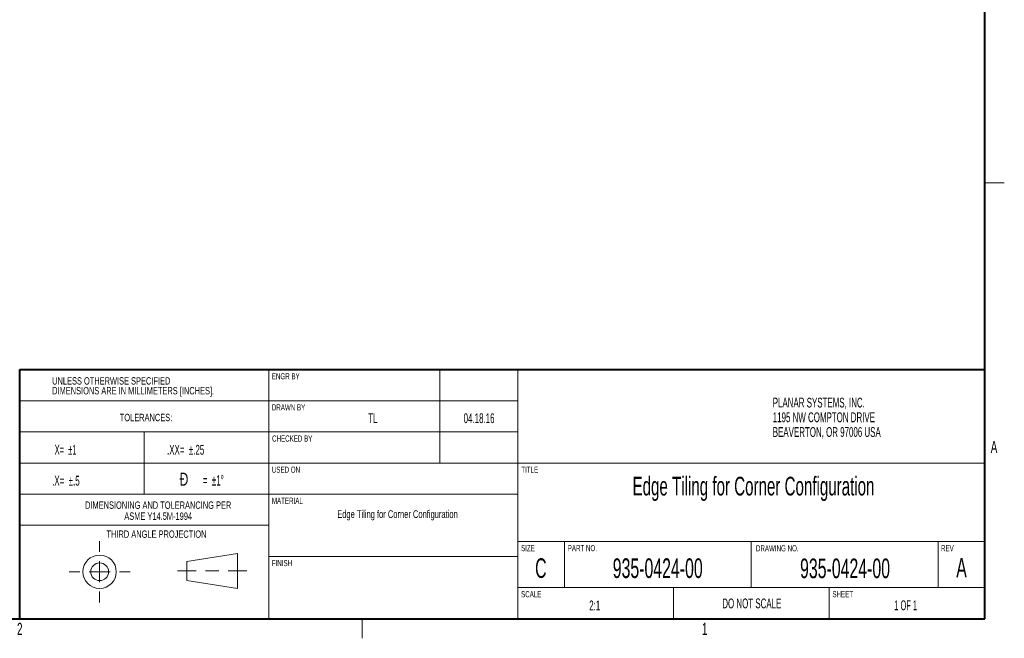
# Model space of a CAD drawing. Header units: millimetres. Extents: x 9 to 550, y 15 to 417.
# Tile 7 of 11: x 349 to 550, y 15 to 141. Entities that reach past the tile are written whole.
import ezdxf

# ---------------------------------------------------------------- set-up
doc = ezdxf.new("R2010")
doc.units = ezdxf.units.MM
doc.styles.add('SLDTEXTSTYLE1', font='TXT', dxfattribs={"width": 0.605})
doc.styles.add('SLDTEXTSTYLE2', font='TXT', dxfattribs={"width": 0.57})
doc.styles.add('SLDTEXTSTYLE3', font='TXT', dxfattribs={"width": 0.7})

# ---------------------------------------------------------------- blocks, each defined once
blk = doc.blocks.new('SW_NOTE_0')
at = {"color": 0, "linetype": 'Continuous', "lineweight": 0, "attachment_point": 3}
for s, insert, char_height, style in [('Ð', (2.98, 3.41), 2.65, 'SLDTEXTSTYLE3'), ('=  ±1°', (10.22, 2.9), 2.117, 'SLDTEXTSTYLE2')]:
    blk.add_mtext(s, dxfattribs=dict(at, insert=insert, char_height=char_height, style=style))
blk = doc.blocks.new('SW_NOTE_1')
at = {"color": 0, "linetype": 'Continuous', "lineweight": 0, "char_height": 1.5, "attachment_point": 2, "style": 'SLDTEXTSTYLE1'}
for s, insert in [('DIMENSIONING AND TOLERANCING PER', (19.8, 1.93)), ('ASME Y14.5M-1994', (19.8, -0.32))]:
    blk.add_mtext(s, dxfattribs=dict(at, insert=insert))
blk = doc.blocks.new('SW_NOTE_2')
at = {"color": 0, "linetype": 'Continuous', "lineweight": 0, "char_height": 1.5, "attachment_point": 1, "style": 'SLDTEXTSTYLE1'}
for s, insert in [('UNLESS OTHERWISE SPECIFIED', (0, 1.93)), ('DIMENSIONS ARE IN MILLIMETERS [INCHES].', (0, -0.07))]:
    blk.add_mtext(s, dxfattribs=dict(at, insert=insert))
blk = doc.blocks.new('SW_NOTE_3')
at = {"color": 0, "linetype": 'Continuous', "lineweight": 0, "char_height": 2, "attachment_point": 1, "style": 'SLDTEXTSTYLE1'}
for s, insert in [('PLANAR SYSTEMS, INC.', (0, 2.58)), ('1195 NW COMPTON DRIVE', (0, -0.42)), ('BEAVERTON, OR 97006 USA', (0, -3.42))]:
    blk.add_mtext(s, dxfattribs=dict(at, insert=insert))

msp = doc.modelspace()

# ---------------------------------------------------------------- linework, layer by layer
at = {"color": 7, "linetype": 'Continuous', "lineweight": 40}
for p, q in [((546.1, 19.05), (546.1, 412.75)), ((349.25, 19.05), (349.25, 69.85)), ((349.25, 69.85), (546.1, 69.85)), ((12.7, 19.05), (546.1, 19.05))]:
    msp.add_line(p, q, dxfattribs=at)
at = {"color": 7, "linetype": 'Continuous', "lineweight": 0}
for p, q in [((546.1, 107.95), (550.1, 107.95)), ((400.05, 69.85), (400.05, 19.05)), ((434.975, 69.85), (434.975, 50.8)), ((450.85, 69.85), (450.85, 19.05)), ((400.05, 63.5), (349.25, 63.5)), ((450.85, 63.5), (400.05, 63.5)), ((400.05, 57.15), (349.25, 57.15)), ((374.65, 57.15), (374.65, 44.45)), ((450.85, 57.15), (400.05, 57.15)), ((400.05, 50.8), (349.25, 50.8)), ((450.85, 50.8), (400.05, 50.8)), ((450.85, 50.8), (546.1, 50.8)), ((349.25, 44.45), (400.05, 44.45)), ((450.85, 44.45), (400.05, 44.45)), ((400.05, 38.1), (349.25, 38.1)), ((365.541, 34.867), (365.541, 32.657)), ((450.85, 34.798), (546.1, 34.798)), ((460.375, 34.798), (460.375, 25.4)), ((498.475, 34.798), (498.475, 25.4)), ((536.575, 25.4), (536.575, 34.798)), ((383.331, 30.732), (393.676, 32.371)), ((393.676, 32.371), (393.676, 25.208)), ((365.541, 30.752), (365.541, 26.485)), ((383.331, 26.846), (383.331, 30.732)), ((450.85, 31.75), (400.05, 31.75)), ((361.502, 28.618), (359.292, 28.618)), ((367.674, 28.618), (363.407, 28.618)), ((369.579, 28.618), (371.789, 28.618)), ((381.408, 28.789), (385.218, 28.789)), ((387.123, 28.789), (389.847, 28.789)), ((391.752, 28.789), (395.562, 28.789)), ((393.676, 25.208), (383.331, 26.846)), ((365.541, 24.58), (365.541, 22.37)), ((450.85, 25.4), (546.1, 25.4)), ((482.6, 25.4), (482.6, 19.05)), ((514.35, 25.4), (514.35, 19.05)), ((419.1, 19.05), (419.1, 15.05))]:
    msp.add_line(p, q, dxfattribs=at)
for radius in [3.4, 1.81]:
    msp.add_circle((365.541, 28.618), radius, dxfattribs=at)

# ---------------------------------------------------------------- block references
for name, p in [('SW_NOTE_2', (355.85, 66.373)), ('SW_NOTE_3', (502.862, 61.546)), ('SW_NOTE_0', (380.651, 45.421)), ('SW_NOTE_1', (357.685, 41.029))]:
    msp.add_blockref(name, p, dxfattribs=at)

# ---------------------------------------------------------------- texts
for s, insert, char_height, attachment_point, style in [('ENGR BY', (400.665, 69.122), 1.25, 1, 'SLDTEXTSTYLE1'), ('DRAWN BY', (400.667, 62.768), 1.25, 1, 'SLDTEXTSTYLE1'), ('TOLERANCES:', (374.999, 60.831), 1.5, 2, 'SLDTEXTSTYLE1'), ('TL', (421.281, 60.931), 2, 2, 'SLDTEXTSTYLE1'), ('04.18.16', (442.949, 60.937), 2, 2, 'SLDTEXTSTYLE1'), ('CHECKED BY', (400.716, 56.418), 1.25, 1, 'SLDTEXTSTYLE1'), ('X=  ±1', (356.368, 54.515), 2, 1, 'SLDTEXTSTYLE2'), ('.XX=  ±.25', (379.293, 54.5), 2, 1, 'SLDTEXTSTYLE1'), ('A', (548.005, 55.313), 2.5, 2, 'SLDTEXTSTYLE1'), ('.X=  ±.5', (355.85, 48.195), 2, 1, 'SLDTEXTSTYLE1'), ('USED ON', (400.666, 50.068), 1.25, 1, 'SLDTEXTSTYLE1'), ('TITLE', (451.562, 50.068), 1.25, 1, 'SLDTEXTSTYLE1'), ('Edge Tiling for Corner Configuration', (498.936, 47.995), 3.81, 2, 'SLDTEXTSTYLE1'), ('MATERIAL', (400.675, 43.718), 1.25, 1, 'SLDTEXTSTYLE1'), ('Edge Tiling for Corner Configuration', (426.301, 41.169), 1.5875, 2, 'SLDTEXTSTYLE1'), ('THIRD ANGLE PROJECTION', (377.138, 37.047), 1.5, 2, 'SLDTEXTSTYLE1'), ('SIZE', (451.523, 34.067), 1.25, 1, 'SLDTEXTSTYLE1'), ('PART NO.', (461.035, 34.07), 1.25, 1, 'SLDTEXTSTYLE1'), ('DRAWING NO.', (499.432, 34.029), 1.25, 1, 'SLDTEXTSTYLE1'), ('REV', (537.191, 34.067), 1.25, 1, 'SLDTEXTSTYLE1'), ('FINISH', (400.659, 31.019), 1.25, 1, 'SLDTEXTSTYLE1'), ('C', (455.546, 31.367), 4, 2, 'SLDTEXTSTYLE1'), ('935-0424-00', (479.393, 31.349), 4, 2, 'SLDTEXTSTYLE1'), ('935-0424-00', (517.61, 31.317), 4, 2, 'SLDTEXTSTYLE1'), ('A', (541.371, 31.453), 4, 2, 'SLDTEXTSTYLE1'), ('SCALE', (451.522, 24.67), 1.25, 1, 'SLDTEXTSTYLE1'), ('SHEET', (515.021, 24.671), 1.25, 1, 'SLDTEXTSTYLE1'), ('2:1', (466.542, 22.753), 2, 2, 'SLDTEXTSTYLE1'), ('DO NOT SCALE', (498.591, 23.164), 2, 2, 'SLDTEXTSTYLE1'), ('1 OF 1', (529.978, 22.78), 2, 2, 'SLDTEXTSTYLE2'), ('2', (349.245, 18.208), 2.5, 2, 'SLDTEXTSTYLE1'), ('1', (488.972, 18.215), 2.5, 2, 'SLDTEXTSTYLE1')]:
    msp.add_mtext(s, dxfattribs=dict(at, insert=insert, char_height=char_height, attachment_point=attachment_point, style=style))

doc.saveas('drawing.dxf')
